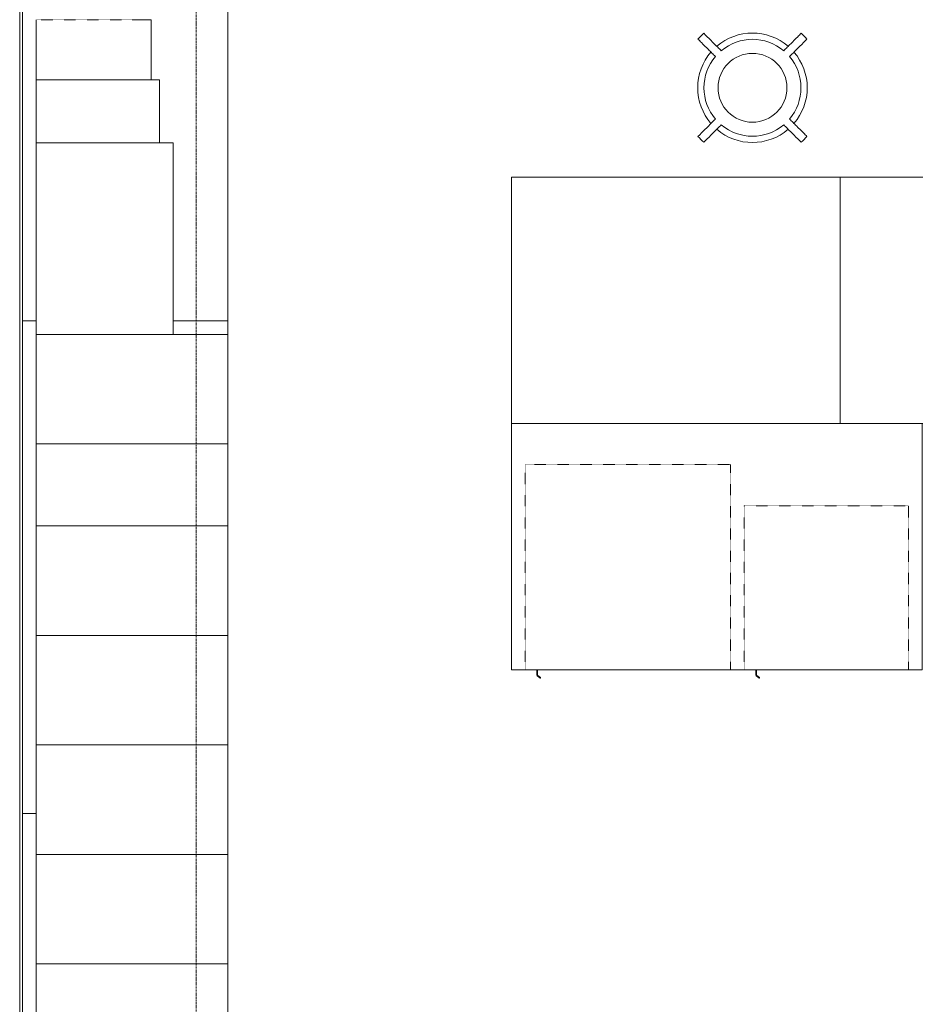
# Model space of a CAD drawing. Header units: millimetres. Extents: x -281 to 121694, y -16481 to 65128.
# Tile 244 of 256: x 9355 to 12626, y 23527 to 27125. Entities that reach past the tile are written whole.
import ezdxf

# ---------------------------------------------------------------- set-up
doc = ezdxf.new("R2010")
doc.units = ezdxf.units.MM
doc.linetypes.add('Grid Line', pattern=[12, 6, -2, 2, -2])
doc.linetypes.add('NLRS_Dash-0_6mm_Space-0_6mm_cpz', pattern=[1.2, 0.6, -0.6])
for name, color, linetype, lineweight in [('A--L$01A__Algemeen', 7, 'Continuous', 5), ('A--L$07A__Stramien', 1, 'Continuous', 5), ('A--L21__Buitenwanden', 3, 'Continuous', 5), ('A--L82__LosseGebruikersInvent', 1, 'Continuous', 5), ('A--L8__LosseInventaris', 1, 'Continuous', 5)]:
    doc.layers.add(name, color=color, linetype=linetype, lineweight=lineweight)

# ---------------------------------------------------------------- blocks, each defined once
blk = doc.blocks.new('NLRS_82_FU_LB_kruk za_emeco_cpz - NLRS_82_FU_LB_kruk za_emeco_cpz_776 hoog-49409176-L_80_ 16')
at = {"layer": 'A--L82__LosseGebruikersInvent'}
for radius, start, end in [(266.9, 131.7779, 138.2221), (200, 49.3282, 130.6718), (266.9, 41.7779, 48.2221), (177.1, 49.8587, 130.1413), (200, 139.3153, 180), (177.1, 139.8587, 180), (125.7, 360, 180), (177.1, 360, 40.1413), (200, 360, 40.6847), (200, 180, 220.6847), (125.7, 180, 360), (177.1, 319.8587, 360), (200, 319.3153, 360), (177.1, 180, 220.1413), (177.1, 229.8587, 310.1413), (266.9, 221.7779, 228.2221), (200, 229.3282, 310.6718), (266.9, 311.7779, 318.2221)]:
    blk.add_arc((0, 0), radius, start, end, dxfattribs=at)
for points, knots in [([(-114.2, 135.4), (-118.4, 139.6), (-131.2, 152.4), (-152.4, 173.6), (-169.3, 190.5), (-177.8, 199)], [-1, -1, -1, -1, -0.8, -0.4, 0, 0, 0, 0]), ([(177.8, 199), (173.6, 194.8), (160.8, 182.1), (143.9, 165.1), (129, 150.2), (120.5, 141.8), (116.3, 137.5), (114.2, 135.4)], [-1, -1, -1, -1, -0.8, -0.4, -0.2, -0.1, 0, 0, 0, 0]), ([(-199, 177.8), (-194.8, 173.6), (-182.1, 160.8), (-165.1, 143.9), (-150.2, 129), (-141.8, 120.5), (-137.5, 116.3), (-135.4, 114.2)], [-1, -1, -1, -1, -0.8, -0.4, -0.2, -0.1, 0, 0, 0, 0]), ([(135.4, 114.2), (139.6, 118.4), (152.4, 131.2), (173.6, 152.4), (190.5, 169.3), (199, 177.8)], [-1, -1, -1, -1, -0.8, -0.4, 0, 0, 0, 0]), ([(-135.4, -114.2), (-139.6, -118.4), (-152.4, -131.2), (-173.6, -152.4), (-190.5, -169.3), (-199, -177.8)], [-1, -1, -1, -1, -0.8, -0.4, 0, 0, 0, 0]), ([(-177.8, -199), (-173.6, -194.8), (-160.8, -182.1), (-143.9, -165.1), (-129, -150.2), (-120.5, -141.8), (-116.3, -137.5), (-114.2, -135.4)], [-1, -1, -1, -1, -0.8, -0.4, -0.2, -0.1, 0, 0, 0, 0]), ([(114.2, -135.4), (118.4, -139.6), (131.2, -152.4), (152.4, -173.6), (169.3, -190.5), (177.8, -199)], [-1, -1, -1, -1, -0.8, -0.4, 0, 0, 0, 0]), ([(199, -177.8), (194.8, -173.6), (182.1, -160.8), (165.1, -143.9), (150.2, -129), (141.8, -120.5), (137.5, -116.3), (135.4, -114.2)], [-1, -1, -1, -1, -0.8, -0.4, -0.2, -0.1, 0, 0, 0, 0])]:
    blk.add_open_spline(points, degree=3, knots=knots, dxfattribs=at)
blk = doc.blocks.new('NLRS_82_SE_UN_koelkast_vriezer_incubator_gen_kad - koelkast onder tafel dxbxh 600x600x850-55101299-L_80_ 16')
at = {"layer": 'A--L8__LosseInventaris', "linetype": 'NLRS_Dash-0_6mm_Space-0_6mm_cpz'}
for p, q in [((-255.3, 79), (344.7, 79)), ((-255.3, -521), (-255.3, 79)), ((344.7, 79), (344.7, -521)), ((344.7, -521), (-255.3, -521))]:
    blk.add_line(p, q, dxfattribs=at)
at = {"layer": 'A--L8__LosseInventaris'}
for p, q in [((-212.8, -521), (-212.8, -538.7)), ((-210.3, -537.5), (-210.3, -521)), ((-211, -542.5), (-201.3, -550.6)), ((-199.5, -548.9), (-208.5, -541.3))]:
    blk.add_line(p, q, dxfattribs=at)
for centre, radius, start, end in [((-207.8, -538.7), 5, 180, 230), ((-207.8, -538.7), 5, 180, 230), ((-205.3, -537.5), 5, 180, 230), ((-205.3, -537.5), 5, 180, 230), ((-200.3, -549.8), 1.26, 220, 50), ((-200.3, -549.8), 1.26, 220, 50)]:
    blk.add_arc(centre, radius, start, end, dxfattribs=at)
blk = doc.blocks.new('NLRS_82_FU_UN_lab en spoel tafels_gen_kad - labtafel dxbxh 750x1800x950-V352-L_80_ 16')
at = {"layer": 'A--L$01A__Algemeen'}
for p, q in [((900, 262.7), (-900, 262.7)), ((-900, 262.7), (-900, -487.3)), ((900, 212.7), (900, 262.7)), ((-900, -487.3), (-850, -487.3))]:
    blk.add_line(p, q, dxfattribs=at)
blk = doc.blocks.new('NLRS_82_FU_UN_lab en spoel tafels_gen_kad - labtafel dxbxh 750x1800x950-V353-L_80_ 16')
at = {"layer": 'A--L$01A__Algemeen'}
for p, q in [((900, 262.7), (-900, 262.7)), ((-900, 262.7), (-900, 212.7)), ((900, 212.7), (900, 262.7)), ((900, -487.3), (900, -287.3)), ((850, -487.3), (900, -487.3))]:
    blk.add_line(p, q, dxfattribs=at)
blk = doc.blocks.new('NLRS_82_FU_UN_lab en spoel tafels_gen_kad - labtafel dxbxh 750x1800x950-V354-L_80_ 16')
at = {"layer": 'A--L$01A__Algemeen'}
for p, q in [((900, 262.7), (-900, 262.7)), ((-900, 262.7), (-900, 212.7)), ((900, 212.7), (900, 262.7)), ((-900, -287.3), (-900, -487.3)), ((900, -487.3), (900, -287.3)), ((-900, -487.3), (900, -487.3))]:
    blk.add_line(p, q, dxfattribs=at)
blk = doc.blocks.new('NLRS_82_SE_LB_laboratorium apparaat space reservation_gen_cpz - lab apparaat_tafelniveau-57700719-L_80_ 16')
at = {"layer": 'A--L8__LosseInventaris'}
for p, q in [((200, 350), (-200, 350)), ((-200, 350), (-200, -350)), ((200, -350), (200, 350)), ((-200, -350), (200, -350))]:
    blk.add_line(p, q, dxfattribs=at)
at = {"layer": 'A--L8__LosseInventaris', "linetype": 'NLRS_Dash-0_6mm_Space-0_6mm_cpz'}
for p, q in [((-200, 350), (200, 350)), ((-200, 350), (-200, -350)), ((200, 350), (200, -350)), ((-200, -350), (200, -350))]:
    blk.add_line(p, q, dxfattribs=at)
blk = doc.blocks.new('NLRS_82_SE_LB_laboratorium apparaat space reservation_gen_cpz - lab apparaat_tafelniveau-57700720-L_80_ 16')
at = {"layer": 'A--L8__LosseInventaris'}
for p, q in [((200, 350), (-200, 350)), ((-200, 350), (-200, -350)), ((200, -350), (200, 350)), ((-200, -350), (200, -350))]:
    blk.add_line(p, q, dxfattribs=at)
at = {"layer": 'A--L8__LosseInventaris', "linetype": 'NLRS_Dash-0_6mm_Space-0_6mm_cpz'}
for p, q in [((-200, 350), (200, 350)), ((-200, 350), (-200, -350)), ((200, 350), (200, -350)), ((-200, -350), (200, -350))]:
    blk.add_line(p, q, dxfattribs=at)
blk = doc.blocks.new('NLRS_82_SE_LB_laboratorium apparaat space reservation_gen_cpz - lab apparaat_tafelniveau-57700721-L_80_ 16')
at = {"layer": 'A--L8__LosseInventaris'}
for p, q in [((200, 350), (-200, 350)), ((-200, 350), (-200, -350)), ((200, -350), (200, 350)), ((-200, -350), (200, -350))]:
    blk.add_line(p, q, dxfattribs=at)
at = {"layer": 'A--L8__LosseInventaris', "linetype": 'NLRS_Dash-0_6mm_Space-0_6mm_cpz'}
for p, q in [((-200, 350), (200, 350)), ((-200, 350), (-200, -350)), ((200, 350), (200, -350)), ((-200, -350), (200, -350))]:
    blk.add_line(p, q, dxfattribs=at)
blk = doc.blocks.new('NLRS_82_SE_LB_laboratorium apparaat space reservation_gen_cpz - lab apparaat_tafelniveau-57700722-L_80_ 16')
at = {"layer": 'A--L8__LosseInventaris'}
for p, q in [((200, 350), (-200, 350)), ((-200, 350), (-200, -350)), ((200, -350), (200, 350)), ((-200, -350), (200, -350))]:
    blk.add_line(p, q, dxfattribs=at)
at = {"layer": 'A--L8__LosseInventaris', "linetype": 'NLRS_Dash-0_6mm_Space-0_6mm_cpz'}
for p, q in [((-200, 350), (200, 350)), ((-200, 350), (-200, -350)), ((200, 350), (200, -350)), ((-200, -350), (200, -350))]:
    blk.add_line(p, q, dxfattribs=at)
blk = doc.blocks.new('NLRS_82_SE_LB_laboratorium apparaat space reservation_gen_cpz - lab apparaat_tafelniveau-57700723-L_80_ 16')
at = {"layer": 'A--L8__LosseInventaris'}
for p, q in [((200, 350), (-200, 350)), ((200, -350), (200, 350)), ((-200, -350), (200, -350))]:
    blk.add_line(p, q, dxfattribs=at)
at = {"layer": 'A--L8__LosseInventaris', "linetype": 'NLRS_Dash-0_6mm_Space-0_6mm_cpz'}
for p, q in [((-200, 350), (200, 350)), ((-200, 350), (-200, -350)), ((200, 350), (200, -350)), ((-200, -350), (200, -350))]:
    blk.add_line(p, q, dxfattribs=at)
blk = doc.blocks.new('NLRS_82_SE_LB_laboratorium apparaat space reservation_gen_cpz - lab apparaat_tafelniveau-57700724-L_80_ 16')
at = {"layer": 'A--L8__LosseInventaris'}
for p, q in [((150, 350), (-150, 350)), ((-150, 350), (-150, -350)), ((150, -350), (150, 350)), ((-150, -350), (150, -350))]:
    blk.add_line(p, q, dxfattribs=at)
at = {"layer": 'A--L8__LosseInventaris', "linetype": 'NLRS_Dash-0_6mm_Space-0_6mm_cpz'}
for p, q in [((-150, 350), (150, 350)), ((-150, 350), (-150, -350)), ((150, 350), (150, -350)), ((-150, -350), (150, -350))]:
    blk.add_line(p, q, dxfattribs=at)
blk = doc.blocks.new('NLRS_82_SE_LB_laboratorium apparaat space reservation_gen_cpz - lab apparaat_tafelniveau-57700725-L_80_ 16')
at = {"layer": 'A--L8__LosseInventaris'}
for p, q in [((200, 350), (-200, 350)), ((-200, 350), (-200, 150)), ((-200, -350), (200, -350))]:
    blk.add_line(p, q, dxfattribs=at)
at = {"layer": 'A--L8__LosseInventaris', "linetype": 'NLRS_Dash-0_6mm_Space-0_6mm_cpz'}
for p, q in [((-200, 350), (200, 350)), ((-200, 350), (-200, -350)), ((200, 350), (200, -350)), ((-200, -350), (200, -350))]:
    blk.add_line(p, q, dxfattribs=at)
blk = doc.blocks.new('NLRS_82_SE_LB_laboratorium apparaat space reservation_gen_cpz - lab apparaat_tafelniveau-57700726-L_80_ 16')
at = {"layer": 'A--L8__LosseInventaris'}
for p, q in [((350, 250), (-350, 250)), ((-350, 250), (-350, 200)), ((350, -250), (350, 250)), ((-350, -250), (350, -250))]:
    blk.add_line(p, q, dxfattribs=at)
at = {"layer": 'A--L8__LosseInventaris', "linetype": 'NLRS_Dash-0_6mm_Space-0_6mm_cpz'}
for p, q in [((-350, 250), (350, 250)), ((-350, 250), (-350, -250)), ((350, 250), (350, -250)), ((-350, -250), (350, -250))]:
    blk.add_line(p, q, dxfattribs=at)
blk = doc.blocks.new('NLRS_82_SE_LB_laboratorium apparaat space reservation_gen_cpz - lab apparaat_tafelniveau-57700727-L_80_ 16')
at = {"layer": 'A--L8__LosseInventaris'}
for p, q in [((115, 225), (-115, 225)), ((-115, 225), (-115, -225)), ((115, -225), (115, 225)), ((-115, -225), (115, -225))]:
    blk.add_line(p, q, dxfattribs=at)
at = {"layer": 'A--L8__LosseInventaris', "linetype": 'NLRS_Dash-0_6mm_Space-0_6mm_cpz'}
for p, q in [((-115, 225), (115, 225)), ((-115, 225), (-115, -225)), ((115, 225), (115, -225)), ((-115, -225), (115, -225))]:
    blk.add_line(p, q, dxfattribs=at)
blk = doc.blocks.new('NLRS_82_SE_LB_laboratorium apparaat space reservation_gen_cpz - lab apparaat_tafelniveau-57700728-L_80_ 16')
at = {"layer": 'A--L8__LosseInventaris'}
for p, q in [((110, 210), (-110, 210)), ((-110, 210), (-110, 140)), ((-110, -210), (110, -210))]:
    blk.add_line(p, q, dxfattribs=at)
at = {"layer": 'A--L8__LosseInventaris', "linetype": 'NLRS_Dash-0_6mm_Space-0_6mm_cpz'}
for p, q in [((-110, 210), (110, 210)), ((-110, 210), (-110, -210)), ((110, 210), (110, -210)), ((-110, -210), (110, -210))]:
    blk.add_line(p, q, dxfattribs=at)
blk = doc.blocks.new('NLRS_82_SE_UN_koelkast_vriezer_incubator_gen_kad - koelkast onder tafel dxbxh 750x750x850-V435-L_80_ 16')
at = {"layer": 'A--L8__LosseInventaris', "linetype": 'NLRS_Dash-0_6mm_Space-0_6mm_cpz'}
for p, q in [((-330.3, 79), (419.7, 79)), ((-330.3, -671), (-330.3, 79)), ((419.7, 79), (419.7, -671)), ((419.7, -671), (-330.3, -671))]:
    blk.add_line(p, q, dxfattribs=at)
at = {"layer": 'A--L8__LosseInventaris'}
for p, q in [((-287.8, -671), (-287.8, -688.7)), ((-285.3, -687.5), (-285.3, -671)), ((-286, -692.5), (-276.3, -700.6)), ((-274.5, -698.9), (-283.5, -691.3))]:
    blk.add_line(p, q, dxfattribs=at)
for centre, radius, start, end in [((-282.8, -688.7), 5, 180, 230), ((-282.8, -688.7), 5, 180, 230), ((-280.3, -687.5), 5, 180, 230), ((-280.3, -687.5), 5, 180, 230), ((-275.3, -699.8), 1.26, 220, 50), ((-275.3, -699.8), 1.26, 220, 50)]:
    blk.add_arc(centre, radius, start, end, dxfattribs=at)
blk = doc.blocks.new('NLRS_82_FU_UN_lab en spoel tafels_gen_kad - labtafel zonder onderkast dxbxh 900x1200x950-V303-L_80_ 16')
at = {"layer": 'A--L$01A__Algemeen'}
for p, q in [((600, 262.7), (-600, 262.7)), ((-600, 262.7), (-600, -637.3)), ((600, -637.3), (600, 262.7)), ((-600, -637.3), (600, -637.3))]:
    blk.add_line(p, q, dxfattribs=at)
blk = doc.blocks.new('NLRS_82_FU_UN_lab en spoel tafels_gen_kad - labtafel zonder onderkast dxbxh 900x1500x950-49293612-L_80_ 16')
at = {"layer": 'A--L$01A__Algemeen'}
for p, q in [((750, 637.3), (-750, 637.3)), ((-750, 637.3), (-750, -262.7)), ((750, -262.7), (750, 637.3)), ((-750, -262.7), (750, -262.7))]:
    blk.add_line(p, q, dxfattribs=at)

msp = doc.modelspace()

# ---------------------------------------------------------------- linework, layer by layer
at = {"layer": 'A--L$07A__Stramien', "linetype": 'Grid Line'}
msp.add_line((10000, 64428.4), (10000, 5044.8), dxfattribs=at)
at = {"layer": 'A--L21__Buitenwanden'}
msp.add_line((9355, 36677.7), (9355, 21799.1), dxfattribs=at)

# ---------------------------------------------------------------- block references
at = {"layer": 'A--L82__LosseGebruikersInvent'}
for name, p, rotation in [('NLRS_82_FU_UN_lab en spoel tafels_gen_kad - labtafel dxbxh 750x1800x950-V354-L_80_ 16', (9628.1, 26925.3), 89.9999999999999), ('NLRS_82_FU_UN_lab en spoel tafels_gen_kad - labtafel zonder onderkast dxbxh 900x1200x950-V303-L_80_ 16', (11751, 25912.2), 180), ('NLRS_82_FU_UN_lab en spoel tafels_gen_kad - labtafel zonder onderkast dxbxh 900x1200x950-V303-L_80_ 16', (12951, 25912.2), 180), ('NLRS_82_FU_UN_lab en spoel tafels_gen_kad - labtafel dxbxh 750x1800x950-V353-L_80_ 16', (9628.1, 25125.3), 89.9999999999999), ('NLRS_82_FU_UN_lab en spoel tafels_gen_kad - labtafel zonder onderkast dxbxh 900x1500x950-49293612-L_80_ 16', (11901, 25386.8), 180), ('NLRS_82_FU_UN_lab en spoel tafels_gen_kad - labtafel dxbxh 750x1800x950-V352-L_80_ 16', (9628.1, 23325.3), 89.9999999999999)]:
    msp.add_blockref(name, p, dxfattribs=dict(at, rotation=rotation))
msp.add_blockref('NLRS_82_FU_LB_kruk za_emeco_cpz - NLRS_82_FU_LB_kruk za_emeco_cpz_776 hoog-49409176-L_80_ 16', (12031.3, 26876.5), dxfattribs=at)
at = {"layer": 'A--L8__LosseInventaris', "linetype": 'NLRS_Dash-0_6mm_Space-0_6mm_cpz', "rotation": 269.9999999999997}
for name, p in [('NLRS_82_SE_LB_laboratorium apparaat space reservation_gen_cpz - lab apparaat_tafelniveau-57700728-L_80_ 16', (9625.4, 27015.3)), ('NLRS_82_SE_LB_laboratorium apparaat space reservation_gen_cpz - lab apparaat_tafelniveau-57700727-L_80_ 16', (9640.4, 26790.3)), ('NLRS_82_SE_LB_laboratorium apparaat space reservation_gen_cpz - lab apparaat_tafelniveau-57700726-L_80_ 16', (9665.4, 26325.3)), ('NLRS_82_SE_LB_laboratorium apparaat space reservation_gen_cpz - lab apparaat_tafelniveau-57700725-L_80_ 16', (9765.4, 25775.3)), ('NLRS_82_SE_LB_laboratorium apparaat space reservation_gen_cpz - lab apparaat_tafelniveau-57700724-L_80_ 16', (9765.4, 25425.3)), ('NLRS_82_SE_LB_laboratorium apparaat space reservation_gen_cpz - lab apparaat_tafelniveau-57700723-L_80_ 16', (9765.4, 25075.3)), ('NLRS_82_SE_LB_laboratorium apparaat space reservation_gen_cpz - lab apparaat_tafelniveau-57700722-L_80_ 16', (9765.4, 24675.3)), ('NLRS_82_SE_LB_laboratorium apparaat space reservation_gen_cpz - lab apparaat_tafelniveau-57700721-L_80_ 16', (9765.4, 24275.3)), ('NLRS_82_SE_LB_laboratorium apparaat space reservation_gen_cpz - lab apparaat_tafelniveau-57700720-L_80_ 16', (9765.4, 23875.3)), ('NLRS_82_SE_LB_laboratorium apparaat space reservation_gen_cpz - lab apparaat_tafelniveau-57700719-L_80_ 16', (9765.4, 23475.3))]:
    msp.add_blockref(name, p, dxfattribs=at)
at = {"layer": 'A--L8__LosseInventaris', "linetype": 'NLRS_Dash-0_6mm_Space-0_6mm_cpz'}
for name, p in [('NLRS_82_SE_UN_koelkast_vriezer_incubator_gen_kad - koelkast onder tafel dxbxh 750x750x850-V435-L_80_ 16', (11531.3, 25420.5)), ('NLRS_82_SE_UN_koelkast_vriezer_incubator_gen_kad - koelkast onder tafel dxbxh 600x600x850-55101299-L_80_ 16', (12256.3, 25270.5))]:
    msp.add_blockref(name, p, dxfattribs=at)

doc.saveas('drawing.dxf')
